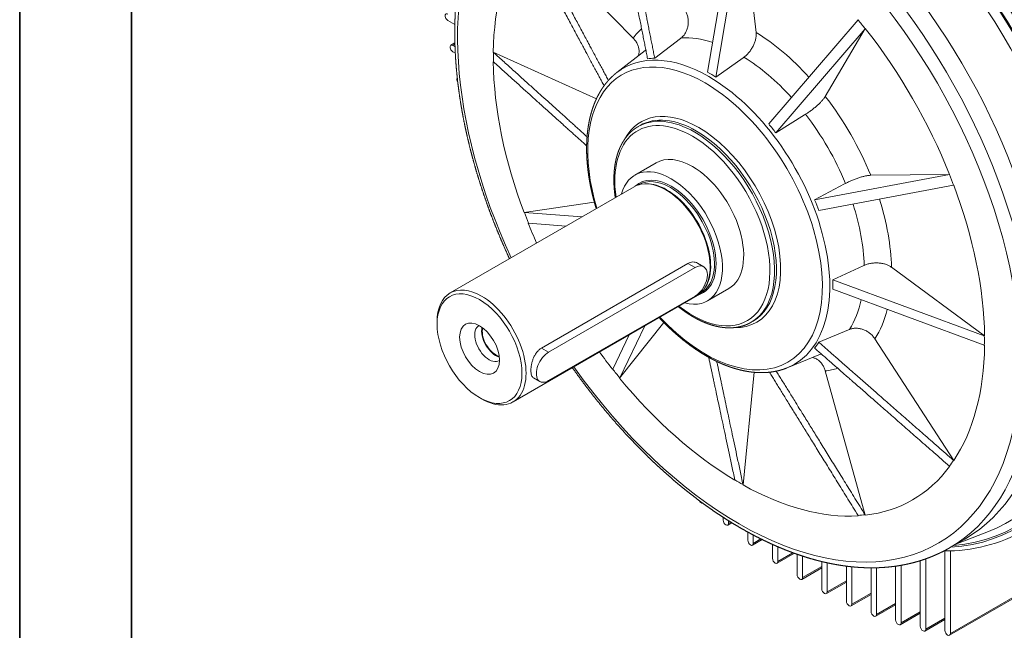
# Model space of a CAD drawing. Header units: millimetres. Extents: x -2784 to 2012, y -1738 to 1577.
# Tile 2 of 25: x -2784 to -2276, y -1469 to -1154. Entities that reach past the tile are written whole.
import ezdxf

# ---------------------------------------------------------------- set-up
doc = ezdxf.new("R2010")
doc.units = ezdxf.units.MM
doc.linetypes.add('AM_ISO02W050', pattern=[7.5, 6, -1.5])
doc.linetypes.add('AM_ISO02W050x2', pattern=[3.75, 3, -0.75])
for name, color, linetype, lineweight in [('AM_3', 6, 'AM_ISO02W050', 13), ('AM_6', 2, 'Continuous', 35), ('AM_VIS', 7, 'Continuous', 20)]:
    doc.layers.add(name, color=color, linetype=linetype, lineweight=lineweight)

# ---------------------------------------------------------------- blocks, each defined once
blk = doc.blocks.new('YENI CERCEVE A3 (ANTETSİZ)')
at = {"layer": 'AM_6'}
for p, q in [((0, 0), (0, 287)), ((5, 5), (5, 282))]:
    blk.add_line(p, q, dxfattribs=at)

msp = doc.modelspace()

# ---------------------------------------------------------------- linework, layer by layer
at = {"layer": 'AM_VIS'}
for p, q in [((-2428.87, -1180.9), (-2414.81, -1098.68)), ((-2424.62, -1183.35), (-2410.57, -1101.13)), ((-2410.57, -1100.98), (-2403.84, -1160.35)), ((-2521.54, -1108.06), (-2467.37, -1163.2)), ((-2563.11, -1154.14), (-2559.45, -1156.26)), ((-2397.28, -1207.59), (-2351.14, -1153.83)), ((-2351.07, -1153.73), (-2351.14, -1153.83)), ((-2393.61, -1212.16), (-2347.47, -1158.4)), ((-2368.07, -1193.39), (-2347.4, -1158.31)), ((-2347.47, -1158.4), (-2347.4, -1158.31)), ((-2456.21, -1173.57), (-2442.94, -1163.43)), ((-2442.47, -1163.07), (-2442.94, -1163.43)), ((-2561.51, -1166.97), (-2559.42, -1165.77)), ((-2560.51, -1167.07), (-2559.4, -1166.43)), ((-2559.35, -1167.74), (-2560.51, -1167.07)), ((-2475.75, -1181.01), (-2461.1, -1169.63)), ((-2560.51, -1170.34), (-2559.21, -1171.09)), ((-2539.46, -1170.65), (-2539.6, -1170.57)), ((-2539.6, -1170.57), (-2486.31, -1194.61)), ((-2424.62, -1183.35), (-2410.57, -1173.41)), ((-2410.07, -1173.06), (-2410.57, -1173.41)), ((-2539.6, -1175.47), (-2539.46, -1175.55)), ((-2393.61, -1212.16), (-2378.77, -1202.93)), ((-2378.24, -1202.6), (-2378.77, -1202.93)), ((-2464.71, -1208.93), (-2463.75, -1208.38)), ((-2466.44, -1234.02), (-2455.48, -1227.7)), ((-2373.59, -1246.83), (-2303.96, -1233.75)), ((-2344.57, -1234.1), (-2303.85, -1233.74)), ((-2303.85, -1233.74), (-2303.96, -1233.75)), ((-2561.88, -1294.9), (-2466.77, -1239.99)), ((-2464.42, -1238.98), (-2464.22, -1238.86)), ((-2460.32, -1238.46), (-2460.89, -1238.47)), ((-2373.59, -1246.83), (-2358.17, -1238.59)), ((-2371.47, -1252.3), (-2301.84, -1239.22)), ((-2358.17, -1238.59), (-2357.63, -1238.3)), ((-2301.84, -1239.22), (-2301.72, -1239.21)), ((-2523.66, -1253.38), (-2487.4, -1247.94)), ((-2523.54, -1253.36), (-2523.66, -1253.38)), ((-2523.54, -1253.36), (-2493.84, -1255.62)), ((-2521.54, -1258.84), (-2521.42, -1258.83)), ((-2521.42, -1258.83), (-2501.97, -1260.31)), ((-2514.71, -1323.34), (-2439.05, -1279.66)), ((-2439.05, -1279.66), (-2435.32, -1281.81)), ((-2434.09, -1279.47), (-2430.82, -1281.36)), ((-2364.15, -1288.1), (-2348.52, -1280.89)), ((-2348.52, -1280.89), (-2347.97, -1280.64)), ((-2333.84, -1281.6), (-2285.78, -1317.11)), ((-2510.98, -1325.49), (-2435.32, -1281.81)), ((-2429.72, -1291.45), (-2430.01, -1291.95)), ((-2364.15, -1288.1), (-2285.92, -1317.03)), ((-2529.38, -1351.19), (-2434.27, -1296.28)), ((-2435.32, -1296.51), (-2510.98, -1340.19)), ((-2432.22, -1294.75), (-2432.02, -1294.63)), ((-2428.94, -1298.98), (-2417.98, -1292.65)), ((-2364.15, -1293), (-2285.92, -1321.93)), ((-2568.61, -1311), (-2568.61, -1309.78)), ((-2474.31, -1338.85), (-2451.47, -1310.17)), ((-2474.24, -1338.75), (-2461.34, -1311.91)), ((-2406.35, -1310.02), (-2405.39, -1309.47)), ((-2477.91, -1334.18), (-2469.47, -1316.6)), ((-2371.47, -1320.34), (-2356.05, -1313.92)), ((-2356.05, -1313.92), (-2355.51, -1313.7)), ((-2285.78, -1317.11), (-2285.92, -1317.03)), ((-2342.44, -1318.6), (-2301.72, -1381.51)), ((-2285.92, -1321.93), (-2285.78, -1322.01)), ((-2514.71, -1323.34), (-2510.98, -1325.49)), ((-2387.69, -1333.55), (-2370.5, -1326.55)), ((-2477.91, -1334.18), (-2477.98, -1334.28)), ((-2410.57, -1394.06), (-2404.74, -1335.89)), ((-2368.07, -1335.19), (-2347.4, -1409.67)), ((-2518.75, -1338.75), (-2515.48, -1340.64)), ((-2474.31, -1338.85), (-2474.24, -1338.75)), ((-2546.69, -1348.97), (-2545.63, -1349.58)), ((-2301.72, -1381.51), (-2301.84, -1381.36)), ((-2303.96, -1384.38), (-2303.85, -1384.53)), ((-2414.81, -1391.45), (-2414.81, -1391.61)), ((-2410.57, -1394.06), (-2410.57, -1393.9)), ((-2420.82, -1410.78), (-2420.82, -1412.28)), ((-2418.41, -1414.83), (-2416.32, -1413.62)), ((-2417.99, -1413.92), (-2417.99, -1412.58)), ((-2417.99, -1413.92), (-2416.88, -1413.28)), ((-2351.14, -1409.82), (-2351.07, -1410)), ((-2347.4, -1409.67), (-2347.47, -1409.5)), ((-2408.09, -1418.41), (-2408.09, -1422.63)), ((-2300.62, -1424.69), (-2283.69, -1418.11)), ((-2405.68, -1425.18), (-2400.65, -1422.28)), ((-2405.27, -1424.27), (-2405.27, -1419.93)), ((-2405.27, -1424.27), (-2401.29, -1421.97)), ((-2303.89, -1426.58), (-2295.96, -1422)), ((-2303.44, -1470.78), (-2222.69, -1424.16)), ((-2395.37, -1424.77), (-2395.37, -1431.96)), ((-2392.54, -1433.59), (-2392.54, -1426.02)), ((-2392.54, -1433.59), (-2384.77, -1429.11)), ((-2306.27, -1428.18), (-2306.27, -1469.15)), ((-2303.86, -1471.7), (-2222.11, -1424.5)), ((-2303.44, -1470.78), (-2303.44, -1428.12)), ((-2392.95, -1434.51), (-2384.05, -1429.37)), ((-2382.64, -1429.87), (-2382.64, -1440.29)), ((-2379.81, -1441.92), (-2379.81, -1430.82)), ((-2369.91, -1433.64), (-2369.91, -1447.64)), ((-2367.08, -1449.27), (-2367.08, -1434.3)), ((-2319, -1433.18), (-2319, -1467)), ((-2316.17, -1468.64), (-2316.17, -1432.24)), ((-2380.22, -1442.84), (-2369.91, -1436.89)), ((-2379.81, -1441.92), (-2369.91, -1436.21)), ((-2357.18, -1436.02), (-2357.18, -1454.01)), ((-2354.35, -1455.64), (-2354.35, -1436.35)), ((-2344.45, -1436.88), (-2344.45, -1459.38)), ((-2341.63, -1461.01), (-2341.63, -1436.84)), ((-2331.73, -1436.03), (-2331.73, -1463.72)), ((-2328.9, -1465.36), (-2328.9, -1435.58)), ((-2367.5, -1450.19), (-2357.18, -1444.23)), ((-2367.08, -1449.27), (-2357.18, -1443.56)), ((-2354.77, -1456.55), (-2344.45, -1450.6)), ((-2354.35, -1455.64), (-2344.45, -1449.92)), ((-2342.04, -1461.93), (-2331.73, -1455.97)), ((-2341.63, -1461.01), (-2331.73, -1455.29)), ((-2328.9, -1465.36), (-2319, -1459.64)), ((-2329.31, -1466.27), (-2319, -1460.32)), ((-2316.58, -1469.55), (-2306.27, -1463.6)), ((-2316.17, -1468.64), (-2306.27, -1462.92))]:
    msp.add_line(p, q, dxfattribs=at)
msp.add_arc((-2305.7, -1345.69), 82.46, 269.2233, 299.3734, dxfattribs=at)
for centre, major_axis, start_param, end_param in [((-2412.69, -1246.29), (102.77, -178), 2.356194, 4.553598), ((-2378.39, -1226.49), (109.5, -189.66), 6.00422, 8.63938), ((-2378.39, -1226.49), (109.05, -188.88), 6.018936, 8.63938), ((-2380.87, -1227.92), (107.07, -185.45), 6.19461, 8.63938), ((-2401.22, -1239.67), (105.27, -182.33), 0, 2.356194), ((-2409.16, -1244.25), (105.27, -182.33), 0, 2.356194), ((-2412.69, -1246.29), (102.77, -178), 4.87118, 8.63938), ((-2376.27, -1225.26), (111, -192.26), 0, 1.863533), ((-2412.69, -1246.29), (89.75, -155.45), 3.420106, 3.910277), ((-2563.11, -1152.51), (1, -1.73), 2.356194, 5.497787), ((-2412.69, -1246.29), (89.65, -155.28), 1.815864, 1.849328), ((-2405.97, -1242.41), (51.02, -88.37), 3.266785, 3.373988), ((-2412.69, -1246.29), (89.75, -155.45), 1.325711, 1.815882), ((-2412.2, -1246.01), (45.44, -78.71), 2.576375, 2.846779), ((-2405.97, -1242.41), (51.02, -88.37), 1.93547, 2.32679), ((-2560.51, -1168.71), (1, -1.73), 2.356194, 5.497787), ((-2412.2, -1246.01), (45.44, -78.71), 3.213333, 3.220991), ((-2412.69, -1246.29), (89.65, -155.28), 3.910259, 3.943723), ((-2430.19, -1256.4), (42.86, -74.23), 2.356194, 4.323483), ((-2428.22, -1255.26), (44.17, -76.51), 2.356194, 3.220991), ((-2426.74, -1254.41), (44.29, -76.71), 2.845918, 2.913668), ((-2412.2, -1246.01), (45.44, -78.71), 1.928216, 2.32318), ((-2412.69, -1246.29), (89.75, -155.45), 3.943705, 4.433876), ((-2556.99, -1185.44), (1, -1.73), 3.35875, 4.77354), ((-2426.74, -1254.41), (44.29, -76.71), 2.322319, 2.39007), ((-2428.22, -1255.26), (44.17, -76.51), 6.203787, 8.63938), ((-2430.19, -1256.4), (42.86, -74.23), 5.101295, 8.63938), ((-2405.97, -1242.41), (51.02, -88.37), 1.338401, 1.803192), ((-2433.38, -1258.24), (29.89, -51.76), 2.356194, 3.482564), ((-2435.53, -1259.48), (29.18, -50.54), 2.356194, 3.141593), ((-2434.57, -1258.92), (29.18, -50.54), 2.356194, 3.141593), ((-2412.2, -1246.01), (45.44, -78.71), 1.342012, 1.799581), ((-2436.73, -1260.17), (28.33, -49.07), 2.356194, 4.101538), ((-2433.38, -1258.24), (29.89, -51.76), 5.942214, 8.63938), ((-2426.74, -1254.41), (44.29, -76.71), 1.79872, 1.866471), ((-2436.73, -1260.17), (28.33, -49.07), 5.32324, 8.63938), ((-2435.53, -1259.48), (29.18, -50.54), 0, 2.356194), ((-2434.57, -1258.92), (29.18, -50.54), 0, 2.356194), ((-2436.73, -1260.17), (18.75, -32.48), 2.356194, 3.141593), ((-2447.69, -1266.5), (18.75, -32.48), 2.356194, 3.663907), ((-2436.73, -1260.17), (18.75, -32.48), 0, 2.356194), ((-2447.69, -1266.5), (16.4, -28.41), 2.356194, 3.281067), ((-2447.69, -1266.5), (18.75, -32.48), 5.76087, 8.63938), ((-2412.69, -1246.29), (89.65, -155.28), 1.292265, 1.325729), ((-2450.52, -1268.13), (16.25, -28.15), 2.356194, 3.141593), ((-2448.12, -1266.75), (16.1, -27.89), 2.356194, 3.141593), ((-2450.04, -1267.86), (16.1, -27.89), 2.356194, 2.824524), ((-2448.12, -1266.75), (16.1, -27.89), 0, 2.356194), ((-2447.69, -1266.5), (16.4, -28.41), 6.143711, 8.63938), ((-2412.69, -1246.29), (89.75, -155.45), 0.802112, 1.292283), ((-2450.52, -1268.13), (16.25, -28.15), 0, 2.356194), ((-2450.04, -1267.86), (16.1, -27.89), 0.317068, 2.356194), ((-2426.74, -1254.41), (44.29, -76.71), 1.275122, 1.342872), ((-2412.2, -1246.01), (45.44, -78.71), 0.818413, 1.213377), ((-2405.97, -1242.41), (51.02, -88.37), 0.814802, 1.206123), ((-2412.69, -1246.29), (89.65, -155.28), 4.433858, 4.467321), ((-2412.69, -1246.29), (89.75, -155.45), 4.467303, 4.530326), ((-2435.32, -1289.16), (4.5, 7.79), 3.926991, 7.068583), ((-2545.63, -1323.04), (16.25, -28.15), 2.356194, 3.926991), ((-2546.69, -1323.66), (15.5, -26.85), 2.356194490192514, 8.639379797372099), ((-2426.74, -1254.41), (44.29, -76.71), 0.751523, 0.819273), ((-2545.63, -1323.04), (16.25, -28.15), 5.497787, 8.63938), ((-2412.2, -1246.01), (45.44, -78.71), 0.294814, 0.565217), ((-2405.97, -1242.41), (51.02, -88.37), 0.291203, 0.535357), ((-2546.69, -1323.66), (7.27, -12.59), 2.356194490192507, 8.639379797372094), ((-2541.74, -1320.8), (5.25, -9.09), 3.126384, 6.298394), ((-2538.2, -1318.76), (5.25, -9.09), 3.693444, 5.731334), ((-2538.2, -1318.76), (5, -8.66), 3.68877, 5.497787), ((-2412.69, -1246.29), (89.65, -155.28), 0.768666, 0.80213), ((-2426.74, -1254.41), (44.29, -76.71), 0.227924, 0.295675), ((-2412.69, -1246.29), (89.75, -155.45), 0.278513, 0.768684), ((-2538.2, -1318.76), (5, -8.66), 5.497787, 5.736008), ((-2510.98, -1332.84), (4.5, 7.79), 0.785398, 3.926991), ((-2412.69, -1246.29), (89.75, -155.45), 4.894452, 4.957474), ((-2412.2, -1246.01), (45.44, -78.71), 6.203787, 6.211445), ((-2412.69, -1246.29), (89.65, -155.28), 4.957456, 4.99092), ((-2405.97, -1242.41), (51.02, -88.37), 6.05079, 6.157993), ((-2412.69, -1246.29), (89.75, -155.45), 4.990902, 5.481073), ((-2412.69, -1246.29), (89.65, -155.28), 0.245067, 0.278531), ((-2412.69, -1246.29), (89.75, -155.45), 6.0381, 6.528271), ((-2412.69, -1246.29), (89.65, -155.28), 5.481055, 5.514519), ((-2412.69, -1246.29), (89.75, -155.45), 5.514501, 6.004672), ((-2432.14, -1401.68), (1, -1.73), 4.651238, 6.066028), ((-2419.41, -1413.1), (1, -1.73), 3.926991, 7.068583), ((-2412.69, -1246.29), (89.65, -155.28), 6.004654, 6.038118), ((-2406.68, -1423.45), (1, -1.73), 3.926991, 7.068583), ((-2393.95, -1432.78), (1, -1.73), 3.926991, 7.068583), ((-2381.22, -1441.11), (1, -1.73), 3.926991, 7.068583), ((-2368.5, -1448.46), (1, -1.73), 3.926991, 7.068583), ((-2355.77, -1454.82), (1, -1.73), 3.926991, 7.068583), ((-2343.04, -1460.19), (1, -1.73), 3.926991, 7.068583), ((-2330.31, -1464.54), (1, -1.73), 3.926991, 7.068583), ((-2317.58, -1467.82), (1, -1.73), 3.926991, 7.068583), ((-2304.86, -1469.97), (1, -1.73), 3.926991, 7.068583)]:
    msp.add_ellipse(centre, major_axis=major_axis, ratio=0.57735, start_param=start_param, end_param=end_param, dxfattribs=at)
for points, degree, knots in [([(-2531.22, -1277.2), (-2532.01, -1275.49), (-2533.38, -1272.45), (-2534.72, -1269.4), (-2536.02, -1266.35), (-2537.29, -1263.29), (-2538.53, -1260.22), (-2539.74, -1257.15), (-2540.91, -1254.08), (-2542.05, -1251.01), (-2543.15, -1247.93), (-2544.23, -1244.86), (-2545.26, -1241.78), (-2546.27, -1238.7), (-2547.24, -1235.62), (-2548.17, -1232.54), (-2549.07, -1229.47), (-2549.93, -1226.4), (-2550.76, -1223.33), (-2551.55, -1220.27), (-2552.3, -1217.22), (-2553.02, -1214.17), (-2553.7, -1211.13), (-2554.34, -1208.1), (-2554.95, -1205.08), (-2555.52, -1202.06), (-2556.05, -1199.06), (-2556.54, -1196.07), (-2557, -1193.09), (-2557.42, -1190.12), (-2557.8, -1187.17), (-2558.14, -1184.23), (-2558.44, -1181.3), (-2558.71, -1178.39), (-2558.93, -1175.49), (-2559.12, -1172.61), (-2559.27, -1169.75), (-2559.38, -1166.9), (-2559.45, -1164.07), (-2559.49, -1161.27), (-2559.48, -1158.48), (-2559.43, -1155.72), (-2559.35, -1152.98), (-2559.23, -1150.26), (-2559.06, -1147.56), (-2558.86, -1144.89), (-2558.62, -1142.25), (-2558.34, -1139.62), (-2558.02, -1137.03), (-2557.66, -1134.46), (-2557.26, -1131.92), (-2556.82, -1129.4), (-2556.34, -1126.92), (-2555.83, -1124.47), (-2555.27, -1122.06), (-2554.68, -1119.67), (-2554.05, -1117.31), (-2553.38, -1114.99), (-2552.67, -1112.7), (-2551.93, -1110.44), (-2551.14, -1108.21), (-2550.32, -1106.02), (-2549.46, -1103.86), (-2548.56, -1101.74), (-2547.62, -1099.65), (-2546.64, -1097.6), (-2545.63, -1095.59), (-2544.58, -1093.61), (-2543.49, -1091.68), (-2542.37, -1089.78), (-2541.2, -1087.92), (-2540, -1086.1), (-2538.77, -1084.32), (-2537.76, -1082.93), (-2536.72, -1081.57), (-2535.67, -1080.23), (-2534.59, -1078.93), (-2533.49, -1077.64), (-2532.36, -1076.39), (-2531.22, -1075.17), (-2530.05, -1073.97), (-2528.86, -1072.8), (-2527.65, -1071.66), (-2526.42, -1070.55), (-2525.16, -1069.47), (-2523.89, -1068.42), (-2522.6, -1067.4), (-2521.28, -1066.41), (-2519.95, -1065.45), (-2518.6, -1064.52), (-2517.22, -1063.63), (-2515.83, -1062.76), (-2514.42, -1061.92)], 1, [4.083547, 4.083547, 4.092673, 4.108822, 4.124971, 4.14112, 4.157269, 4.173417, 4.189566, 4.205715, 4.221864, 4.238013, 4.254162, 4.27031, 4.286476, 4.302642, 4.318807, 4.334973, 4.351138, 4.367304, 4.383469, 4.399635, 4.4158, 4.431966, 4.448132, 4.464297, 4.480463, 4.496628, 4.512794, 4.528959, 4.545125, 4.56129, 4.577456, 4.593622, 4.609821, 4.62602, 4.642219, 4.658418, 4.674617, 4.690816, 4.707015, 4.723214, 4.739413, 4.755613, 4.771812, 4.788011, 4.80421, 4.820409, 4.836608, 4.852807, 4.869006, 4.885205, 4.901404, 4.917603, 4.933742, 4.949881, 4.96602, 4.982158, 4.998297, 5.014436, 5.030574, 5.046713, 5.062852, 5.07899, 5.095129, 5.111268, 5.127406, 5.143545, 5.159684, 5.175822, 5.191961, 5.2081, 5.224238, 5.240377, 5.253247, 5.266118, 5.278988, 5.291859, 5.30473, 5.3176, 5.330471, 5.343341, 5.356212, 5.369082, 5.381953, 5.394823, 5.407694, 5.420564, 5.433435, 5.446305, 5.459176, 5.472046, 5.484917, 5.497787, 5.497787]), ([(-2440.19, -1149.3), (-2440.15, -1149.38), (-2440.11, -1149.45), (-2439.94, -1149.81), (-2439.82, -1150.1), (-2439.6, -1150.66), (-2439.49, -1150.96), (-2439.31, -1151.59), (-2439.22, -1151.91), (-2439.08, -1152.57), (-2439.02, -1152.9), (-2438.94, -1153.55), (-2438.91, -1153.87), (-2438.87, -1154.49), (-2438.87, -1154.81), (-2438.88, -1155.47), (-2438.9, -1155.8), (-2438.97, -1156.47), (-2439.01, -1156.8), (-2439.13, -1157.43), (-2439.2, -1157.74), (-2439.35, -1158.31), (-2439.44, -1158.61), (-2439.66, -1159.2), (-2439.78, -1159.49), (-2440.04, -1160.06), (-2440.18, -1160.34), (-2440.48, -1160.86), (-2440.64, -1161.1), (-2440.96, -1161.55), (-2441.14, -1161.77), (-2441.52, -1162.21), (-2441.72, -1162.42), (-2442.11, -1162.77), (-2442.29, -1162.93), (-2442.47, -1163.07)], 3, [13.643642, 13.643642, 13.643642, 13.643642, 13.886528, 13.886528, 14.812652, 14.812652, 15.7387, 15.7387, 16.664747, 16.664747, 17.590795, 17.590795, 18.516842, 18.516842, 19.44271, 19.44271, 20.368578, 20.368578, 21.294446, 21.294446, 22.220314, 22.220314, 23.146136, 23.146136, 24.071958, 24.071958, 24.99778, 24.99778, 25.923602, 25.923602, 26.849166, 26.849166, 27.774731, 27.774731, 28.554615, 28.554615, 28.554615, 28.554615]), ([(-2467.37, -1163.2), (-2467.3, -1163.26), (-2467.24, -1163.32), (-2466.96, -1163.62), (-2466.75, -1163.86), (-2466.38, -1164.33), (-2466.19, -1164.58), (-2465.83, -1165.11), (-2465.66, -1165.38), (-2465.35, -1165.94), (-2465.21, -1166.22), (-2464.96, -1166.78), (-2464.85, -1167.06), (-2464.67, -1167.59), (-2464.59, -1167.87), (-2464.45, -1168.44), (-2464.39, -1168.73), (-2464.31, -1169.31), (-2464.29, -1169.6), (-2464.28, -1170.16), (-2464.28, -1170.43), (-2464.33, -1170.94), (-2464.36, -1171.2), (-2464.46, -1171.73), (-2464.53, -1171.99), (-2464.63, -1172.3), (-2464.65, -1172.35), (-2464.66, -1172.4)], 3, [13.643642, 13.643642, 13.643642, 13.643642, 13.886528, 13.886528, 14.812652, 14.812652, 15.738815, 15.738815, 16.664977, 16.664977, 17.59114, 17.59114, 18.517303, 18.517303, 19.443286, 19.443286, 20.369269, 20.369269, 21.295252, 21.295252, 22.221235, 22.221235, 23.146942, 23.146942, 24.072648, 24.072648, 24.250454, 24.250454, 24.250454, 24.250454]), ([(-2403.84, -1160.35), (-2403.84, -1160.42), (-2403.83, -1160.49), (-2403.8, -1160.81), (-2403.79, -1161.07), (-2403.79, -1161.57), (-2403.8, -1161.84), (-2403.85, -1162.4), (-2403.88, -1162.69), (-2403.97, -1163.29), (-2404.03, -1163.59), (-2404.17, -1164.18), (-2404.25, -1164.48), (-2404.41, -1165.04), (-2404.51, -1165.33), (-2404.73, -1165.93), (-2404.85, -1166.24), (-2405.12, -1166.85), (-2405.26, -1167.15), (-2405.55, -1167.74), (-2405.71, -1168.02), (-2406.02, -1168.56), (-2406.19, -1168.83), (-2406.55, -1169.38), (-2406.74, -1169.66), (-2407.13, -1170.19), (-2407.34, -1170.45), (-2407.75, -1170.94), (-2407.96, -1171.17), (-2408.36, -1171.6), (-2408.57, -1171.81), (-2409.02, -1172.23), (-2409.25, -1172.43), (-2409.68, -1172.78), (-2409.88, -1172.93), (-2410.07, -1173.06)], 3, [13.643642, 13.643642, 13.643642, 13.643642, 13.886528, 13.886528, 14.812652, 14.812652, 15.738815, 15.738815, 16.664977, 16.664977, 17.59114, 17.59114, 18.517303, 18.517303, 19.443286, 19.443286, 20.369269, 20.369269, 21.295252, 21.295252, 22.221235, 22.221235, 23.146942, 23.146942, 24.072648, 24.072648, 24.998355, 24.998355, 25.924062, 25.924062, 26.849512, 26.849512, 27.774962, 27.774962, 28.55462, 28.55462, 28.55462, 28.55462]), ([(-2486.42, -1251.33), (-2486.69, -1250.43), (-2487.07, -1249.14), (-2487.43, -1247.85), (-2487.77, -1246.56), (-2488.1, -1245.27), (-2488.42, -1243.99), (-2488.72, -1242.7), (-2489, -1241.42), (-2489.27, -1240.15), (-2489.52, -1238.88), (-2489.76, -1237.61), (-2489.98, -1236.34), (-2490.19, -1235.08), (-2490.37, -1233.83), (-2490.55, -1232.58), (-2490.7, -1231.34), (-2490.85, -1230.1), (-2490.97, -1228.87), (-2491.08, -1227.64), (-2491.17, -1226.42), (-2491.25, -1225.21), (-2491.3, -1224), (-2491.35, -1222.81), (-2491.37, -1221.61), (-2491.38, -1220.43), (-2491.38, -1219.26), (-2491.35, -1218.09), (-2491.31, -1216.93), (-2491.25, -1215.78), (-2491.18, -1214.64), (-2491.09, -1213.51), (-2490.98, -1212.4), (-2490.86, -1211.29), (-2490.72, -1210.19), (-2490.56, -1209.1), (-2490.38, -1208.03), (-2490.19, -1206.96), (-2489.98, -1205.91), (-2489.76, -1204.87), (-2489.52, -1203.85), (-2489.26, -1202.83), (-2488.98, -1201.83), (-2488.69, -1200.84), (-2488.38, -1199.88), (-2488.06, -1198.93), (-2487.72, -1197.99), (-2487.37, -1197.07), (-2487, -1196.16), (-2486.61, -1195.27), (-2486.21, -1194.39), (-2485.79, -1193.53), (-2485.35, -1192.68), (-2484.9, -1191.85), (-2484.43, -1191.03), (-2483.95, -1190.23), (-2483.45, -1189.45), (-2482.93, -1188.68), (-2482.4, -1187.93), (-2481.85, -1187.19), (-2481.29, -1186.48), (-2480.71, -1185.78), (-2480.12, -1185.1), (-2479.51, -1184.43), (-2479.24, -1184.15), (-2478.96, -1183.87), (-2478.69, -1183.59), (-2478.4, -1183.31), (-2478.12, -1183.04), (-2477.83, -1182.78), (-2477.54, -1182.51), (-2477.25, -1182.25), (-2476.96, -1182), (-2476.66, -1181.74), (-2476.36, -1181.5), (-2476.06, -1181.25), (-2475.75, -1181.01)], 1, [4.309359, 4.309359, 4.320738, 4.336969, 4.3532, 4.369467, 4.385735, 4.402002, 4.418269, 4.434537, 4.450804, 4.467071, 4.483338, 4.499606, 4.515873, 4.53214, 4.548408, 4.564675, 4.580942, 4.59721, 4.613477, 4.629744, 4.646011, 4.662279, 4.678546, 4.694855, 4.711163, 4.727472, 4.74378, 4.760089, 4.776397, 4.792706, 4.809014, 4.825323, 4.841631, 4.85794, 4.874248, 4.890557, 4.906865, 4.923174, 4.939482, 4.955791, 4.972099, 4.988408, 5.004716, 5.020803, 5.036889, 5.052975, 5.069061, 5.085147, 5.101233, 5.117319, 5.133405, 5.149491, 5.165577, 5.181663, 5.19775, 5.213836, 5.229922, 5.246008, 5.262094, 5.27818, 5.294266, 5.310352, 5.326438, 5.333511, 5.340585, 5.347658, 5.354731, 5.361804, 5.368877, 5.37595, 5.383023, 5.390096, 5.39717, 5.404243, 5.411316, 5.418389, 5.418389]), ([(-2368.07, -1193.39), (-2368.09, -1193.43), (-2368.11, -1193.47), (-2368.23, -1193.66), (-2368.34, -1193.82), (-2368.55, -1194.13), (-2368.68, -1194.3), (-2368.96, -1194.65), (-2369.11, -1194.84), (-2369.43, -1195.23), (-2369.61, -1195.43), (-2369.97, -1195.82), (-2370.15, -1196.02), (-2370.52, -1196.4), (-2370.72, -1196.61), (-2371.15, -1197.03), (-2371.37, -1197.24), (-2371.83, -1197.68), (-2372.07, -1197.89), (-2372.55, -1198.32), (-2372.79, -1198.53), (-2373.25, -1198.93), (-2373.49, -1199.14), (-2374, -1199.55), (-2374.27, -1199.77), (-2374.79, -1200.18), (-2375.06, -1200.39), (-2375.58, -1200.78), (-2375.84, -1200.97), (-2376.32, -1201.32), (-2376.58, -1201.5), (-2377.09, -1201.85), (-2377.35, -1202.03), (-2377.82, -1202.34), (-2378.04, -1202.47), (-2378.24, -1202.6)], 3, [13.643642, 13.643642, 13.643642, 13.643642, 13.886528, 13.886528, 14.812652, 14.812652, 15.7387, 15.7387, 16.664747, 16.664747, 17.590795, 17.590795, 18.516842, 18.516842, 19.44271, 19.44271, 20.368578, 20.368578, 21.294446, 21.294446, 22.220314, 22.220314, 23.146136, 23.146136, 24.071958, 24.071958, 24.99778, 24.99778, 25.923602, 25.923602, 26.849166, 26.849166, 27.774731, 27.774731, 28.554615, 28.554615, 28.554615, 28.554615]), ([(-2476.57, -1245.65), (-2476.6, -1245.46), (-2476.72, -1244.63), (-2476.82, -1243.81), (-2476.92, -1243), (-2477, -1242.18), (-2477.08, -1241.37), (-2477.14, -1240.57), (-2477.19, -1239.77), (-2477.24, -1238.97), (-2477.27, -1238.18), (-2477.29, -1237.4), (-2477.3, -1236.62), (-2477.29, -1235.84), (-2477.28, -1235.07), (-2477.26, -1234.31), (-2477.22, -1233.55), (-2477.18, -1232.8), (-2477.12, -1232.06), (-2477.05, -1231.32), (-2476.98, -1230.59), (-2476.89, -1229.87), (-2476.79, -1229.15), (-2476.68, -1228.45), (-2476.55, -1227.75), (-2476.42, -1227.05), (-2476.28, -1226.37), (-2476.12, -1225.7), (-2475.96, -1225.04), (-2475.78, -1224.38), (-2475.59, -1223.73), (-2475.4, -1223.09), (-2475.19, -1222.46), (-2474.97, -1221.84), (-2474.74, -1221.23), (-2474.5, -1220.63), (-2474.25, -1220.04), (-2473.98, -1219.46), (-2473.71, -1218.88), (-2473.43, -1218.32), (-2473.13, -1217.77), (-2472.83, -1217.23), (-2472.51, -1216.7), (-2472.19, -1216.18), (-2471.85, -1215.67), (-2471.51, -1215.17), (-2471.22, -1214.79), (-2470.93, -1214.41), (-2470.64, -1214.04), (-2470.34, -1213.67), (-2470.03, -1213.32), (-2469.72, -1212.97), (-2469.4, -1212.63), (-2469.07, -1212.29), (-2468.74, -1211.97), (-2468.4, -1211.65), (-2468.06, -1211.34), (-2467.71, -1211.04), (-2467.35, -1210.75), (-2466.99, -1210.46), (-2466.63, -1210.19), (-2466.25, -1209.92), (-2465.88, -1209.66), (-2465.49, -1209.41), (-2465.11, -1209.17), (-2464.71, -1208.93)], 1, [4.5245107, 4.5245107, 4.5282318, 4.5444354, 4.560639, 4.5768426, 4.5930462, 4.6092908, 4.6255353, 4.6417798, 4.6580243, 4.6742689, 4.6905134, 4.7067579, 4.7230024, 4.739247, 4.7554915, 4.771736, 4.7879806, 4.8042251, 4.8204696, 4.8367141, 4.8529587, 4.8692032, 4.8854477, 4.9016922, 4.9179368, 4.9341045, 4.9502722, 4.96644, 4.9826077, 4.9987754, 5.0149432, 5.0311109, 5.0472786, 5.0634464, 5.0796141, 5.0957818, 5.1119496, 5.1281173, 5.144285, 5.1604528, 5.1766205, 5.1927882, 5.208956, 5.2251237, 5.2412914, 5.2541162, 5.266941, 5.2797658, 5.2925906, 5.3054154, 5.3182401, 5.3310649, 5.3438897, 5.3567145, 5.3695393, 5.3823641, 5.3951889, 5.4080136, 5.4208384, 5.4336632, 5.446488, 5.4593128, 5.4721376, 5.4849624, 5.4977871, 5.4977871]), ([(-2357.63, -1238.3), (-2357.42, -1238.19), (-2357.19, -1238.07), (-2356.69, -1237.82), (-2356.41, -1237.68), (-2355.84, -1237.41), (-2355.56, -1237.28), (-2355.01, -1237.04), (-2354.72, -1236.91), (-2354.12, -1236.66), (-2353.81, -1236.53), (-2353.18, -1236.28), (-2352.87, -1236.16), (-2352.25, -1235.93), (-2351.95, -1235.82), (-2351.38, -1235.62), (-2351.08, -1235.51), (-2350.47, -1235.31), (-2350.16, -1235.22), (-2349.55, -1235.03), (-2349.25, -1234.95), (-2348.68, -1234.79), (-2348.4, -1234.72), (-2347.88, -1234.59), (-2347.62, -1234.53), (-2347.1, -1234.42), (-2346.84, -1234.36), (-2346.34, -1234.27), (-2346.1, -1234.24), (-2345.66, -1234.17), (-2345.45, -1234.15), (-2345.07, -1234.12), (-2344.88, -1234.1), (-2344.66, -1234.1), (-2344.61, -1234.1), (-2344.57, -1234.1)], 3, [30.697103, 30.697103, 30.697103, 30.697103, 31.476761, 31.476761, 32.402211, 32.402211, 33.327661, 33.327661, 34.253368, 34.253368, 35.179075, 35.179075, 36.104781, 36.104781, 37.030488, 37.030488, 37.956471, 37.956471, 38.882454, 38.882454, 39.808437, 39.808437, 40.73442, 40.73442, 41.660583, 41.660583, 42.586746, 42.586746, 43.512908, 43.512908, 44.439071, 44.439071, 45.365195, 45.365195, 45.608081, 45.608081, 45.608081, 45.608081]), ([(-2439.05, -1279.66), (-2438.64, -1279.43), (-2438.22, -1279.24), (-2437.35, -1278.98), (-2436.9, -1278.9), (-2436.03, -1278.88), (-2435.61, -1278.92), (-2434.81, -1279.12), (-2434.43, -1279.28), (-2434.09, -1279.47)], 3, [0, 0, 0, 0, 1.704922, 1.704922, 3.409844, 3.409844, 5.114765, 5.114765, 6.819687, 6.819687, 6.819687, 6.819687]), ([(-2347.97, -1280.64), (-2347.75, -1280.54), (-2347.52, -1280.44), (-2347, -1280.24), (-2346.71, -1280.14), (-2346.13, -1279.97), (-2345.84, -1279.89), (-2345.27, -1279.75), (-2344.96, -1279.69), (-2344.33, -1279.58), (-2344.01, -1279.53), (-2343.35, -1279.45), (-2343.01, -1279.42), (-2342.36, -1279.39), (-2342.03, -1279.38), (-2341.42, -1279.38), (-2341.09, -1279.39), (-2340.44, -1279.42), (-2340.1, -1279.45), (-2339.44, -1279.53), (-2339.12, -1279.58), (-2338.49, -1279.69), (-2338.18, -1279.75), (-2337.61, -1279.89), (-2337.32, -1279.97), (-2336.74, -1280.15), (-2336.45, -1280.25), (-2335.89, -1280.46), (-2335.62, -1280.58), (-2335.11, -1280.82), (-2334.87, -1280.95), (-2334.43, -1281.2), (-2334.22, -1281.34), (-2333.95, -1281.52), (-2333.9, -1281.56), (-2333.84, -1281.6)], 3, [30.697103, 30.697103, 30.697103, 30.697103, 31.476761, 31.476761, 32.402211, 32.402211, 33.327661, 33.327661, 34.253368, 34.253368, 35.179075, 35.179075, 36.104781, 36.104781, 37.030488, 37.030488, 37.956471, 37.956471, 38.882454, 38.882454, 39.808437, 39.808437, 40.73442, 40.73442, 41.660583, 41.660583, 42.586746, 42.586746, 43.512908, 43.512908, 44.439071, 44.439071, 45.365195, 45.365195, 45.608081, 45.608081, 45.608081, 45.608081]), ([(-2406.35, -1310.02), (-2406.82, -1310.29), (-2407.3, -1310.54), (-2407.78, -1310.78), (-2408.27, -1311), (-2408.77, -1311.22), (-2409.27, -1311.42), (-2409.78, -1311.61), (-2410.3, -1311.78), (-2410.82, -1311.95), (-2411.35, -1312.1), (-2411.88, -1312.23), (-2412.42, -1312.36), (-2412.96, -1312.47), (-2413.51, -1312.57), (-2414.06, -1312.66), (-2414.61, -1312.73), (-2415.18, -1312.79), (-2415.74, -1312.84), (-2416.31, -1312.87), (-2416.88, -1312.89), (-2417.48, -1312.9), (-2418.08, -1312.9), (-2418.69, -1312.88), (-2419.3, -1312.85), (-2419.91, -1312.81), (-2420.52, -1312.75), (-2421.14, -1312.68), (-2421.77, -1312.59), (-2422.39, -1312.5), (-2423.02, -1312.39), (-2423.65, -1312.26), (-2424.28, -1312.12), (-2424.91, -1311.97), (-2425.55, -1311.81), (-2426.18, -1311.64), (-2426.82, -1311.45), (-2427.46, -1311.24), (-2428.11, -1311.03), (-2428.75, -1310.8), (-2429.4, -1310.56), (-2430.06, -1310.3), (-2430.73, -1310.03), (-2431.4, -1309.75), (-2432.07, -1309.45), (-2432.74, -1309.13), (-2433.41, -1308.81), (-2434.08, -1308.47), (-2434.75, -1308.12), (-2435.42, -1307.76), (-2436.09, -1307.38), (-2436.76, -1307), (-2437.43, -1306.6), (-2438.1, -1306.18), (-2438.76, -1305.76), (-2439.43, -1305.33), (-2440.09, -1304.88), (-2440.76, -1304.42), (-2441.42, -1303.95), (-2442.08, -1303.47), (-2442.74, -1302.98), (-2443.4, -1302.47), (-2444.05, -1301.95), (-2444.07, -1301.94)], 1, [2.3561945, 2.3561945, 2.3713265, 2.3864586, 2.4015906, 2.4167226, 2.4318547, 2.4469867, 2.4621188, 2.4772508, 2.4923828, 2.5075149, 2.5226469, 2.537779, 2.552911, 2.568043, 2.5831751, 2.5983071, 2.6134391, 2.6285712, 2.6437032, 2.6588353, 2.674524, 2.6902128, 2.7059016, 2.7215904, 2.7372792, 2.752968, 2.7686567, 2.7843455, 2.8000343, 2.8157231, 2.8314119, 2.8471007, 2.8627894, 2.8784782, 2.894167, 2.9098558, 2.9255446, 2.9412334, 2.9569221, 2.9726109, 2.9888052, 3.0049994, 3.0211936, 3.0373878, 3.0535821, 3.0697763, 3.0859705, 3.1021647, 3.118359, 3.1345532, 3.1507474, 3.1669416, 3.1831359, 3.1993301, 3.2155243, 3.2317186, 3.2479128, 3.264107, 3.2803012, 3.2964955, 3.3127365, 3.3289776, 3.3294709, 3.3294709]), ([(-2387.69, -1333.55), (-2388.45, -1333.85), (-2389.23, -1334.13), (-2390.02, -1334.39), (-2390.81, -1334.64), (-2391.61, -1334.86), (-2392.42, -1335.06), (-2393.24, -1335.25), (-2394.07, -1335.42), (-2394.9, -1335.56), (-2395.74, -1335.69), (-2396.58, -1335.8), (-2397.43, -1335.89), (-2398.29, -1335.96), (-2399.15, -1336.01), (-2400.02, -1336.04), (-2400.9, -1336.05), (-2401.77, -1336.05), (-2402.66, -1336.02), (-2403.55, -1335.98), (-2404.44, -1335.91), (-2405.39, -1335.83), (-2406.34, -1335.72), (-2407.29, -1335.59), (-2408.25, -1335.44), (-2409.22, -1335.27), (-2410.18, -1335.08), (-2411.15, -1334.87), (-2412.13, -1334.64), (-2413.1, -1334.39), (-2414.08, -1334.12), (-2415.06, -1333.83), (-2416.04, -1333.53), (-2417.03, -1333.2), (-2418.02, -1332.85), (-2419.01, -1332.48), (-2420, -1332.1), (-2420.99, -1331.69), (-2421.98, -1331.27), (-2422.97, -1330.82), (-2423.96, -1330.36), (-2424.99, -1329.87), (-2426.01, -1329.35), (-2427.03, -1328.82), (-2428.05, -1328.27), (-2429.07, -1327.7), (-2430.09, -1327.11), (-2431.11, -1326.5), (-2432.13, -1325.88), (-2433.14, -1325.23), (-2434.16, -1324.57), (-2435.17, -1323.89), (-2436.18, -1323.19), (-2437.19, -1322.48), (-2438.19, -1321.75), (-2439.19, -1321), (-2440.19, -1320.23), (-2441.19, -1319.45), (-2442.18, -1318.65), (-2443.17, -1317.83), (-2444.15, -1317), (-2445.13, -1316.15), (-2446.1, -1315.29), (-2447.07, -1314.41), (-2448.04, -1313.52), (-2449, -1312.61), (-2449.95, -1311.68), (-2450.9, -1310.75), (-2451.84, -1309.8), (-2452.78, -1308.83), (-2453.71, -1307.85), (-2453.92, -1307.62)], 1, [2.435593, 2.435593, 2.450593, 2.465594, 2.480595, 2.495596, 2.510597, 2.525598, 2.540599, 2.555599, 2.5706, 2.585601, 2.600602, 2.615603, 2.630604, 2.645604, 2.660605, 2.675606, 2.690607, 2.705608, 2.720609, 2.73561, 2.751444, 2.767279, 2.783114, 2.798948, 2.814783, 2.830618, 2.846452, 2.862287, 2.878122, 2.893957, 2.909791, 2.925626, 2.941461, 2.957295, 2.97313, 2.988965, 3.0048, 3.020634, 3.036469, 3.052304, 3.068589, 3.084875, 3.10116, 3.117446, 3.133731, 3.150017, 3.166303, 3.182588, 3.198874, 3.215159, 3.231445, 3.24773, 3.264016, 3.280301, 3.296587, 3.312872, 3.329158, 3.345443, 3.361729, 3.378015, 3.394303, 3.410591, 3.426879, 3.443167, 3.459455, 3.475743, 3.492031, 3.508319, 3.524607, 3.540895, 3.544622, 3.544622]), ([(-2355.51, -1313.7), (-2355.29, -1313.61), (-2355.07, -1313.53), (-2354.57, -1313.37), (-2354.28, -1313.3), (-2353.72, -1313.19), (-2353.44, -1313.15), (-2352.89, -1313.1), (-2352.6, -1313.08), (-2352, -1313.08), (-2351.69, -1313.09), (-2351.06, -1313.15), (-2350.75, -1313.19), (-2350.13, -1313.3), (-2349.83, -1313.37), (-2349.25, -1313.53), (-2348.95, -1313.62), (-2348.35, -1313.84), (-2348.04, -1313.96), (-2347.43, -1314.23), (-2347.13, -1314.38), (-2346.56, -1314.7), (-2346.28, -1314.87), (-2345.76, -1315.21), (-2345.5, -1315.39), (-2344.98, -1315.79), (-2344.72, -1316.01), (-2344.22, -1316.46), (-2343.98, -1316.69), (-2343.54, -1317.17), (-2343.33, -1317.41), (-2342.95, -1317.88), (-2342.76, -1318.13), (-2342.54, -1318.46), (-2342.49, -1318.53), (-2342.44, -1318.6)], 3, [30.697103, 30.697103, 30.697103, 30.697103, 31.476761, 31.476761, 32.402211, 32.402211, 33.327661, 33.327661, 34.253368, 34.253368, 35.179075, 35.179075, 36.104781, 36.104781, 37.030488, 37.030488, 37.956471, 37.956471, 38.882454, 38.882454, 39.808437, 39.808437, 40.73442, 40.73442, 41.660583, 41.660583, 42.586746, 42.586746, 43.512908, 43.512908, 44.439071, 44.439071, 45.365195, 45.365195, 45.608081, 45.608081, 45.608081, 45.608081]), ([(-2520.17, -1334.88), (-2520.17, -1334.42), (-2520.14, -1333.91), (-2520.02, -1332.84), (-2519.93, -1332.28), (-2519.69, -1331.14), (-2519.54, -1330.56), (-2519.18, -1329.43), (-2518.98, -1328.87), (-2518.53, -1327.83), (-2518.27, -1327.31), (-2517.68, -1326.31), (-2517.36, -1325.83), (-2516.66, -1324.95), (-2516.29, -1324.55), (-2515.51, -1323.86), (-2515.11, -1323.57), (-2514.71, -1323.34)], 3, [-13.637919, -13.637919, -13.637919, -13.637919, -11.933361, -11.933361, -10.228803, -10.228803, -8.524245, -8.524245, -6.819687, -6.819687, -5.114765, -5.114765, -3.409844, -3.409844, -1.704922, -1.704922, 0, 0, 0, 0]), ([(-2374.68, -1328.25), (-2374.63, -1328.26), (-2374.58, -1328.27), (-2374.27, -1328.34), (-2374, -1328.41), (-2373.49, -1328.59), (-2373.25, -1328.69), (-2372.79, -1328.91), (-2372.55, -1329.03), (-2372.07, -1329.33), (-2371.83, -1329.49), (-2371.37, -1329.85), (-2371.15, -1330.04), (-2370.72, -1330.45), (-2370.52, -1330.66), (-2370.15, -1331.08), (-2369.97, -1331.31), (-2369.61, -1331.81), (-2369.43, -1332.07), (-2369.11, -1332.62), (-2368.96, -1332.91), (-2368.68, -1333.48), (-2368.55, -1333.77), (-2368.34, -1334.33), (-2368.23, -1334.63), (-2368.11, -1335.02), (-2368.09, -1335.11), (-2368.07, -1335.19)], 3, [35.001294, 35.001294, 35.001294, 35.001294, 35.179765, 35.179765, 36.105587, 36.105587, 37.031409, 37.031409, 37.957277, 37.957277, 38.883145, 38.883145, 39.809013, 39.809013, 40.734881, 40.734881, 41.660928, 41.660928, 42.586976, 42.586976, 43.513023, 43.513023, 44.439071, 44.439071, 45.365195, 45.365195, 45.608081, 45.608081, 45.608081, 45.608081]), ([(-2518.75, -1338.75), (-2518.98, -1338.62), (-2519.18, -1338.43), (-2519.54, -1337.97), (-2519.69, -1337.68), (-2519.93, -1337.01), (-2520.02, -1336.63), (-2520.14, -1335.8), (-2520.17, -1335.35), (-2520.17, -1334.88)], 3, [-20.456151, -20.456151, -20.456151, -20.456151, -18.751593, -18.751593, -17.047035, -17.047035, -15.342477, -15.342477, -13.637919, -13.637919, -13.637919, -13.637919]), ([(-2303.89, -1426.58), (-2305.59, -1427.53), (-2307.31, -1428.44), (-2309.06, -1429.3), (-2310.83, -1430.11), (-2312.62, -1430.88), (-2314.44, -1431.6), (-2316.28, -1432.28), (-2318.15, -1432.91), (-2320.03, -1433.5), (-2321.93, -1434.03), (-2323.85, -1434.53), (-2325.8, -1434.97), (-2327.76, -1435.37), (-2329.74, -1435.72), (-2331.73, -1436.03), (-2333.75, -1436.28), (-2335.78, -1436.5), (-2337.82, -1436.66), (-2339.88, -1436.78), (-2341.96, -1436.85), (-2344.11, -1436.88), (-2346.28, -1436.85), (-2348.46, -1436.78), (-2350.66, -1436.66), (-2352.87, -1436.49), (-2355.09, -1436.27), (-2357.32, -1436), (-2359.56, -1435.69), (-2361.81, -1435.32), (-2364.08, -1434.91), (-2366.35, -1434.45), (-2368.63, -1433.95), (-2370.92, -1433.39), (-2373.22, -1432.79), (-2375.52, -1432.15), (-2377.83, -1431.45), (-2380.15, -1430.71), (-2382.47, -1429.93), (-2384.8, -1429.1), (-2387.13, -1428.22), (-2389.53, -1427.27), (-2391.93, -1426.28), (-2394.33, -1425.24), (-2396.74, -1424.15), (-2399.15, -1423.01), (-2401.56, -1421.83), (-2403.97, -1420.61), (-2406.38, -1419.34), (-2408.79, -1418.02), (-2411.2, -1416.66), (-2413.61, -1415.25), (-2416.02, -1413.81), (-2418.42, -1412.31), (-2420.82, -1410.78), (-2423.22, -1409.2), (-2425.62, -1407.58), (-2428.01, -1405.92), (-2430.39, -1404.22), (-2432.77, -1402.47), (-2435.14, -1400.69), (-2437.51, -1398.86), (-2439.87, -1396.99), (-2442.22, -1395.09), (-2444.56, -1393.14), (-2446.9, -1391.16), (-2449.22, -1389.14), (-2451.54, -1387.08), (-2453.84, -1384.98), (-2456.13, -1382.85), (-2458.41, -1380.69), (-2460.68, -1378.49), (-2462.93, -1376.25), (-2465.17, -1373.98), (-2467.39, -1371.68), (-2469.6, -1369.35), (-2471.8, -1366.98), (-2473.98, -1364.58), (-2476.14, -1362.15), (-2478.28, -1359.69), (-2480.41, -1357.21), (-2482.51, -1354.69), (-2484.6, -1352.15), (-2486.66, -1349.59), (-2488.71, -1346.99), (-2490.73, -1344.37), (-2492.74, -1341.73), (-2494.72, -1339.06), (-2496.68, -1336.36), (-2498.62, -1333.64), (-2498.73, -1333.49)], 1, [2.356194, 2.356194, 2.371478, 2.386761, 2.402044, 2.417327, 2.43261, 2.447893, 2.463176, 2.478459, 2.493742, 2.509025, 2.524309, 2.539592, 2.554875, 2.570158, 2.585441, 2.600724, 2.616007, 2.63129, 2.646573, 2.661856, 2.677611, 2.693365, 2.709119, 2.724873, 2.740628, 2.756382, 2.772136, 2.78789, 2.803645, 2.819399, 2.835153, 2.850907, 2.866662, 2.882416, 2.89817, 2.913924, 2.929679, 2.945433, 2.961187, 2.976941, 2.993103, 3.009265, 3.025427, 3.041589, 3.057751, 3.073913, 3.090074, 3.106236, 3.122398, 3.13856, 3.154722, 3.170884, 3.187045, 3.203207, 3.219369, 3.235531, 3.251693, 3.267855, 3.284016, 3.300178, 3.316374, 3.33257, 3.348766, 3.364962, 3.381157, 3.397353, 3.413549, 3.429745, 3.445941, 3.462137, 3.478332, 3.494528, 3.510724, 3.52692, 3.543116, 3.559312, 3.575507, 3.591703, 3.607899, 3.624095, 3.640257, 3.656419, 3.672581, 3.688743, 3.704905, 3.721067, 3.737229, 3.753391, 3.769552, 3.770435, 3.770435])]:
    msp.add_open_spline(points, degree=degree, knots=knots, dxfattribs=at)
for points, weights in [([(-2477.91, -1083.09), (-2465.84, -1143.88), (-2459.88, -1173.9)], [1, 1.0628531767, 1]), ([(-2456.21, -1173.57), (-2462.17, -1143.55), (-2474.24, -1082.76)], [1, 1.06285318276, 1]), ([(-2480.1, -1185.08), (-2493.81, -1159.57), (-2521.42, -1108.21)], [1.00087833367, 1.06241092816, 1]), ([(-2523.54, -1111.22), (-2496.04, -1162.38), (-2482.35, -1187.86)], [1, 1.06213828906, 1.00141355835]), ([(-2491.15, -1214.19), (-2507.51, -1199.44), (-2539.46, -1170.65)], [1.00602104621, 1.05968274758, 1]), ([(-2539.46, -1175.55), (-2507.71, -1204.17), (-2491.37, -1218.89)], [1, 1.05929566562, 1.00671233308]), ([(-2301.84, -1381.36), (-2348.45, -1340.52), (-2371.47, -1320.34)], [1, 1.06285317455, 1]), ([(-2373.59, -1323.36), (-2350.57, -1343.53), (-2303.96, -1384.38)], [1, 1.06285318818, 1]), ([(-2428.3, -1328.13), (-2423.72, -1349.64), (-2414.81, -1391.45)], [1.00671233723, 1.05929570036, 1]), ([(-2410.57, -1393.9), (-2419.53, -1351.83), (-2424.12, -1330.29)], [1, 1.05968276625, 1.0060210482]), ([(-2396.91, -1335.84), (-2381.7, -1360.44), (-2351.14, -1409.82)], [1.00141355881, 1.0621383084, 1]), ([(-2347.47, -1409.5), (-2378.15, -1359.9), (-2393.38, -1335.28)], [1, 1.06241092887, 1.00087833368])]:
    msp.add_rational_spline(points, weights, degree=2, dxfattribs=at)

# ---------------------------------------------------------------- block references
at = {"layer": 'AM_3', "linetype": 'AM_ISO02W050x2', "xscale": 11.55, "yscale": 11.55, "zscale": 11.55}
msp.add_blockref('YENI CERCEVE A3 (ANTETSİZ)', (-2784.24, -1737.7), dxfattribs=at)

doc.saveas('drawing.dxf')
